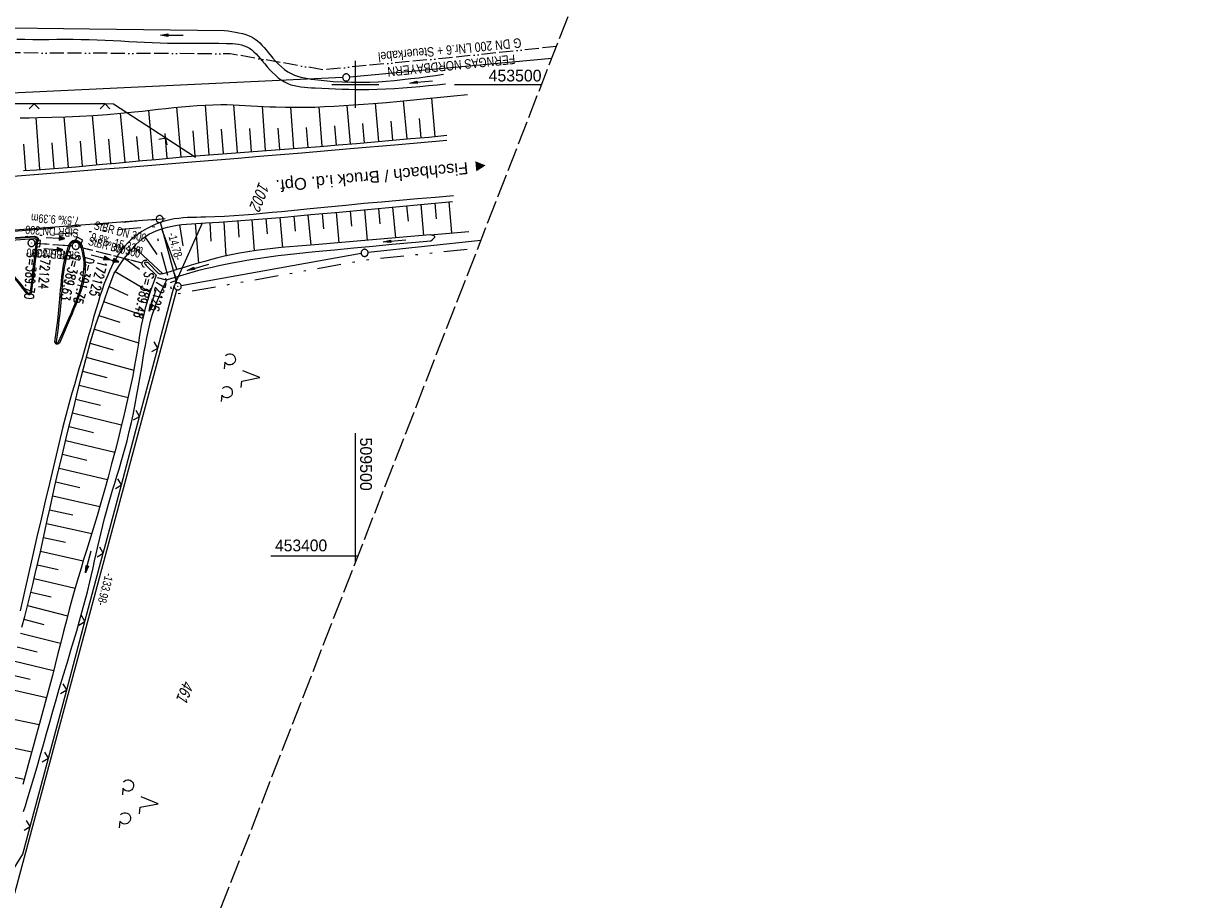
# Model space of a CAD drawing. Extents: x 508935 to 509681, y 453001 to 454023.
# Tile 27 of 36: x 509430 to 509681, y 453327 to 453513. Entities that reach past the tile are written whole.
import ezdxf

# ---------------------------------------------------------------- set-up
doc = ezdxf.new("R2010")
doc.units = 0
doc.header["$LTSCALE"] = 10
doc.header["$MEASUREMENT"] = 0
for name, pattern in [('ACAD_ISO13W100', [36, 12, -3, 12, -3, 0, -3, 0, -3]), ('AUSGEZOGEN', [0]), ('LT00', [0]), ('LT02', [0.4, 0.2, -0.2]), ('LT09', [0.54, 0.2, -0.1, 0.02, -0.1, 0.02, -0.1]), ('LT12', [0.4, 0.3, -0.1]), ('LT14', [0.6, 0.5, -0.1]), ('STRICHLINIE2', [0.375, 0.25, -0.125])]:
    doc.linetypes.add(name, pattern=pattern)
doc.layers.get('0').update_dxf_attribs({"linetype": 'LT00'})
for name, color, linetype in [('--EK_FBR', 1, 'LT00'), ('--EK_Halt-Pfeil', 4, 'LT00'), ('--EK_Haltung', 7, 'STRICHLINIE2'), ('--EK_Haltung-Text', 140, 'LT00'), ('--EK_Schacht-Text', 5, 'LT00'), ('--EL_DFK_AB_L', 21, 'LT00'), ('--EL_DFK_AB_P', 7, 'LT00'), ('--EL_Halt-Pfeil', 4, 'LT00'), ('--EL_Haltung', 182, 'STRICHLINIE2'), ('--EL_Haltung-Text', 182, 'LT00'), ('ABSTAND', 8, 'LT00'), ('DFK_AB_L', 21, 'LT00'), ('DFK_AB_P', 7, 'LT00'), ('DFK_FLUR_NR', 250, 'LT00'), ('DFK_GZPKT', 250, 'LT00'), ('DFK_KATASTER', 250, 'LT00'), ('DFK_NUTZUNG', 250, 'LT00'), ('DL', 182, 'LT12'), ('DL_PFEIL', 201, 'LT00'), ('DL_TEXT', 182, 'LT00'), ('GASLTG', 250, 'ACAD_ISO13W100'), ('GASLTG_TEXT', 250, 'Continuous'), ('GEMARKUNGSGRENZE', 3, 'LT09'), ('ORTSRICHTUNG', 7, 'Continuous'), ('PFEIL', 140, 'AUSGEZOGEN'), ('V118_AFBR_BAB', 250, 'LT00'), ('V118_BOESCH', 250, 'LT00'), ('V118_BOSCHUNG', 250, 'LT00'), ('V118_GRABEN', 250, 'LT00'), ('V118_H_BORD', 8, 'LT00'), ('V118_KA_PRUF', 182, 'LT00'), ('V118_LD_MARK', 250, 'LT00'), ('V118_LG_MARK', 250, 'LT02'), ('V118_RASTER', 250, 'LT00'), ('V118_RAUHGE', 250, 'LT00'), ('V118_RINNE', 182, 'LT00'), ('V118_SINKK', 182, 'LT00'), ('V118_UK_DURCH', 182, 'LT00'), ('V118_ZAUN', 40, 'LT00')]:
    doc.layers.add(name, color=color, linetype=linetype)
doc.layers.add('-BLATT_118-RAND', color=7, linetype='LT14', plot=False)
doc.styles.add('Beschrift', font='ARIAL.TTF')
doc.styles.add('Haltungsbeschriftung', font='ARIAL.TTF', dxfattribs={"width": 0.75})
doc.styles.add('schachtbeschriftung', font='romans.shx', dxfattribs={"width": 0.75, "height": 2})
doc.styles.get("Standard").update_dxf_attribs({"font": 'ARIAL.TTF'})
doc.styles.add('Versorgungsltg', font='ARIAL.TTF', dxfattribs={"width": 0.8, "height": 2})

# ---------------------------------------------------------------- blocks, each defined once
blk = doc.blocks.new('SYMB7010')
at = {"color": 0, "linetype": 'ByBlock'}
for points in [[(-0.031408, 0.499213), (-0.093728, 0.49134), (-0.15457, 0.475719), (-0.212975, 0.452595), (-0.268021, 0.422333), (-0.31884, 0.385411), (-0.36463, 0.342411), (-0.40467, 0.29401), (-0.438329, 0.240973), (-0.465074, 0.184136), (-0.484486, 0.124395), (-0.496256, 0.062692), (-0.5002, 0)], [(-0.5002, 0), (-0.496256, -0.062692), (-0.484486, -0.124395), (-0.465075, -0.184136), (-0.438329, -0.240973), (-0.404671, -0.29401), (-0.36463, -0.342411), (-0.31884, -0.385411), (-0.268021, -0.422333), (-0.212975, -0.452595), (-0.154571, -0.475719), (-0.093728, -0.49134), (-0.031408, -0.499213), (0.031408, -0.499213)], [(0.5002, 0), (0.496256, 0.062692), (0.484485, 0.124395), (0.465074, 0.184136), (0.438329, 0.240973), (0.40467, 0.29401), (0.36463, 0.342411), (0.31884, 0.385411), (0.268021, 0.422333), (0.212975, 0.452595), (0.15457, 0.475719), (0.093728, 0.49134), (0.031408, 0.499213), (-0.031408, 0.499213)], [(0.031408, -0.499213), (0.093728, -0.491341), (0.15457, -0.475719), (0.212975, -0.452595), (0.268021, -0.422333), (0.31884, -0.385411), (0.36463, -0.342411), (0.404671, -0.294011), (0.438329, -0.240974), (0.465075, -0.184136), (0.484486, -0.124395), (0.496256, -0.062692), (0.500201, 0)]]:
    blk.add_lwpolyline(points, dxfattribs=at)
blk = doc.blocks.new('SYMB0003')
at = {"color": 0, "linetype": 'ByBlock'}
for p, q in [((-0.015712, 0), (0.010166, 0.012015)), ((0, -0.021257), (-0.015712, 0)), ((0.010166, 0.012015), (0, -0.021257))]:
    blk.add_line(p, q, dxfattribs=at)
for points in [[(-0.031395, 0.499013), (-0.093691, 0.491144), (-0.154509, 0.475528), (-0.21289, 0.452414), (-0.267913, 0.422164), (-0.318712, 0.385257), (-0.364484, 0.342274), (-0.404509, 0.293893), (-0.438154, 0.240877), (-0.464888, 0.184062), (-0.484292, 0.124345), (-0.496058, 0.062667), (-0.5, 0)], [(-0.5, 0), (-0.496058, -0.062667), (-0.484292, -0.124345), (-0.464888, -0.184062), (-0.438154, -0.240877), (-0.404509, -0.293893), (-0.364485, -0.342274), (-0.318712, -0.385257), (-0.267914, -0.422164), (-0.21289, -0.452414), (-0.154509, -0.475529), (-0.093691, -0.491144), (-0.031395, -0.499014), (0.031395, -0.499014)], [(0.5, 0), (0.496057, 0.062667), (0.484292, 0.124345), (0.464888, 0.184062), (0.438153, 0.240877), (0.404509, 0.293893), (0.364484, 0.342274), (0.318712, 0.385257), (0.267913, 0.422164), (0.21289, 0.452414), (0.154509, 0.475528), (0.093691, 0.491144), (0.031395, 0.499013), (-0.031395, 0.499013)], [(0.031395, -0.499014), (0.093691, -0.491144), (0.154509, -0.475529), (0.21289, -0.452414), (0.267914, -0.422164), (0.318712, -0.385257), (0.364485, -0.342274), (0.404509, -0.293893), (0.438154, -0.240877), (0.464889, -0.184062), (0.484292, -0.124345), (0.496058, -0.062667), (0.5, 0)]]:
    blk.add_lwpolyline(points, dxfattribs=at)
blk = doc.blocks.new('SYMB7201')
at = {"color": 0, "linetype": 'ByBlock'}
for p, q in [((0, 0.385), (-0.11, 0.015)), ((-0.255, -0.385), (-0.115, -0.385)), ((0.445, -0.385), (0.585, -0.385))]:
    blk.add_line(p, q, dxfattribs=at)
for points in [[(0.25, 0.015), (0.11, 0.015), (0, 0.385)], [(-0.393816, -0.383308), (-0.416239, -0.362945), (-0.432849, -0.337617), (-0.442589, -0.308936), (-0.444836, -0.27873), (-0.439449, -0.248923), (-0.426769, -0.221415), (-0.407606, -0.197958), (-0.38318, -0.180047), (-0.355047, -0.168823), (-0.325, -0.165), (-0.294953, -0.168823), (-0.26682, -0.180047), (-0.242394, -0.197959), (-0.223231, -0.221415), (-0.210551, -0.248923), (-0.205164, -0.27873), (-0.207411, -0.308936), (-0.21715, -0.337617), (-0.233761, -0.362945), (-0.256184, -0.383308)], [(0.306185, -0.383308), (0.283761, -0.362945), (0.267151, -0.337617), (0.257411, -0.308936), (0.255164, -0.27873), (0.260552, -0.248923), (0.273231, -0.221415), (0.292394, -0.197958), (0.31682, -0.180047), (0.344953, -0.168823), (0.375, -0.165), (0.405047, -0.168823), (0.43318, -0.180047), (0.457606, -0.197959), (0.476769, -0.221415), (0.489449, -0.248923), (0.494836, -0.27873), (0.492589, -0.308936), (0.48285, -0.337617), (0.466239, -0.362945), (0.443816, -0.383308)]]:
    blk.add_lwpolyline(points, dxfattribs=at)
blk = doc.blocks.new('Pfreil3')
at = {"layer": 'PFEIL'}
blk.add_hatch(color=256, dxfattribs=at).paths.add_polyline_path([(-1.55, 0.27), (-1.55, -0.27), (0, 0)])
for p, q in [((-1.55, 0), (-4.83, 0)), ((-1.55, -0.27), (-1.55, 0.27)), ((-1.55, 0.27), (0, 0)), ((0, 0), (-1.55, -0.27))]:
    blk.add_line(p, q, dxfattribs=at)
blk = doc.blocks.new('SYMB0652')
at = {"color": 0, "linetype": 'ByBlock'}
blk.add_lwpolyline([(-0.15, -0.075), (0.15, -0.075), (0.15, 0.075), (-0.15, 0.075), (-0.15, -0.075)], dxfattribs=at)
blk = doc.blocks.new('SYMB1107')
at = {"color": 0, "linetype": 'ByBlock'}
for points in [[(-0.2, 0), (-0.196157, 0.039018), (-0.184776, 0.076537), (-0.166294, 0.111114), (-0.141421, 0.141421), (-0.111114, 0.166294), (-0.076537, 0.184776), (-0.039018, 0.196157), (0, 0.2)], [(0, 0.2), (0.039018, 0.196157), (0.076537, 0.184776), (0.111114, 0.166294), (0.141421, 0.141421), (0.166294, 0.111114), (0.184776, 0.076537), (0.196157, 0.039018), (0.2, 0)]]:
    blk.add_lwpolyline(points, dxfattribs=at)
blk = doc.blocks.new('SYMB0024')
at = {"color": 0, "linetype": 'ByBlock'}
for p, q in [((-0.5, 0.5), (0, 0)), ((0, 0), (0.5, 0.5))]:
    blk.add_line(p, q, dxfattribs=at)
blk = doc.blocks.new('SYMB0070')
at = {"color": 0, "linetype": 'ByBlock'}
for p, q in [((-0.5, 0), (0.2, 0)), ((0.5, 0), (0.2, 0.1)), ((0.2, 0.1), (0.2, 0)), ((0.468, 0), (0.21, 0.086)), ((0.21, 0.086), (0.21, -0.086)), ((0.21, -0.086), (0.468, 0)), ((0.22, -0.072), (0.437, 0)), ((0.23, -0.058), (0.405, 0)), ((0.24, -0.045), (0.374, 0)), ((0.342, 0), (0.25, 0.031)), ((0.25, 0.031), (0.25, -0.031)), ((0.25, -0.031), (0.342, 0)), ((0.26, -0.017), (0.31, 0)), ((0.27, -0.003), (0.279, 0))]:
    blk.add_line(p, q, dxfattribs=at)
for points in [[(0.2, 0), (0.2, -0.1), (0.5, 0)], [(0.437, 0), (0.22, 0.072), (0.22, -0.072)], [(0.405, 0), (0.23, 0.058), (0.23, -0.058)], [(0.374, 0), (0.24, 0.045), (0.24, -0.045)], [(0.31, 0), (0.26, 0.017), (0.26, -0.017)], [(0.279, 0), (0.27, 0.003), (0.27, -0.003)]]:
    blk.add_lwpolyline(points, dxfattribs=at)

msp = doc.modelspace()

# ---------------------------------------------------------------- linework, layer by layer
at = {"layer": '--EK_FBR'}
for p, q in [((509419.74, 453466.9), (509431.98, 453467.83)), ((509439.53, 453450.4), (509437.28, 453445.12))]:
    msp.add_line(p, q, dxfattribs=at)
for points in [[(509519.41, 453488.08), (509509.16, 453487.2), (509498.91, 453486.32), (509488.66, 453485.45), (509484.16, 453485.07), (509479.67, 453484.68), (509475.17, 453484.3), (509470.67, 453483.93), (509466.17, 453483.55), (509461.09, 453483.14), (509456.01, 453482.73), (509450.93, 453482.32), (509445.85, 453481.92), (509440.77, 453481.51), (509436.34, 453481.16), (509431.9, 453480.81), (509427.47, 453480.46)], [(509520.78, 453476.37), (509516.97, 453476.05), (509513.17, 453475.72), (509509.36, 453475.39), (509505.56, 453475.05), (509501.76, 453474.71), (509497.96, 453474.35), (509494.17, 453473.99), (509490.38, 453473.61), (509488.37, 453473.41), (509486.37, 453473.2), (509484.36, 453473), (509482.35, 453472.8), (509480.34, 453472.61), (509478.33, 453472.43), (509476.32, 453472.27), (509474.3, 453472.13), (509472.27, 453472.01), (509470.24, 453471.92), (509468.21, 453471.85), (509467.26, 453471.83), (509466.31, 453471.81), (509465.36, 453471.78), (509464.42, 453471.74), (509463.48, 453471.68), (509462.55, 453471.59), (509461.62, 453471.47), (509460.7, 453471.3), (509459.8, 453471.09), (509458.74, 453470.76), (509458.69, 453470.74)], [(509431.98, 453467.83), (509432.19, 453467.77), (509432.38, 453467.7), (509432.55, 453467.61), (509432.67, 453467.49), (509432.77, 453467.29), (509432.82, 453467.04), (509432.84, 453466.78)], [(509430.46, 453455.51), (509429.84, 453456.31), (509429.22, 453457.11), (509428.59, 453457.91), (509427.94, 453458.68), (509427.28, 453459.44), (509426.59, 453460.16), (509425.87, 453460.86), (509425.14, 453461.51), (509424.38, 453462.12), (509423.6, 453462.71), (509422.8, 453463.27), (509421.98, 453463.82), (509421.15, 453464.36), (509420.31, 453464.88), (509419.47, 453465.41)], [(509432.84, 453466.78), (509432.64, 453466.81), (509431.9, 453460.77), (509431.27, 453455.74)], [(509436.29, 453445.39), (509436.5, 453446.9), (509436.7, 453448.42), (509436.89, 453449.93), (509437.07, 453451.45), (509437.23, 453452.97), (509437.38, 453454.5), (509437.45, 453455.45), (509437.52, 453456.41), (509437.6, 453457.36), (509437.68, 453458.31), (509437.78, 453459.26), (509437.89, 453460.21), (509438.04, 453461.15), (509438.22, 453462.08), (509438.4, 453462.89), (509438.61, 453463.69), (509438.84, 453464.49), (509439.08, 453465.28), (509439.32, 453466.08)], [(509439.32, 453466.08), (509439.5, 453466.32), (509439.69, 453466.55), (509439.9, 453466.74), (509440.14, 453466.87), (509440.42, 453466.94), (509440.71, 453466.95), (509441.01, 453466.89), (509441.29, 453466.78), (509441.54, 453466.61), (509441.73, 453466.4), (509441.88, 453466.16), (509442.01, 453465.91)], [(509442.01, 453465.91), (509442.2, 453465.17), (509442.38, 453464.42), (509442.53, 453463.67), (509442.65, 453462.91), (509442.73, 453462.02), (509442.75, 453461.12), (509442.7, 453460.22), (509442.6, 453459.33), (509442.45, 453458.53), (509442.27, 453457.75), (509442.05, 453456.97), (509441.81, 453456.19), (509441.47, 453455.21), (509441.11, 453454.24), (509440.73, 453453.27), (509440.34, 453452.31), (509439.94, 453451.35), (509439.53, 453450.4)], [(509431.27, 453455.74), (509431.17, 453455.58), (509431.07, 453455.45), (509430.95, 453455.37), (509430.8, 453455.36), (509430.63, 453455.42), (509430.46, 453455.51)], [(509437.28, 453445.12), (509437.06, 453445), (509436.85, 453444.93), (509436.67, 453444.93), (509436.53, 453445.02), (509436.4, 453445.19), (509436.29, 453445.39)]]:
    msp.add_lwpolyline(points, dxfattribs=at)
at = {"layer": '--EK_FBR', "color": 2}
msp.add_lwpolyline([(509458.69, 453470.74), (509457.71, 453470.37), (509456.69, 453469.9), (509455.71, 453469.38), (509454.75, 453468.8), (509453.93, 453468.24), (509453.15, 453467.65), (509452.4, 453467.01), (509451.69, 453466.33), (509451.03, 453465.61), (509450.39, 453464.82), (509449.8, 453463.98), (509449.26, 453463.11), (509448.76, 453462.22), (509448.29, 453461.3), (509447.86, 453460.37), (509447.3, 453459.07), (509446.78, 453457.76), (509446.3, 453456.43), (509445.86, 453455.1), (509445.44, 453453.76), (509445.03, 453452.41), (509444.65, 453451.06), (509444.27, 453449.7), (509443.9, 453448.34), (509443.52, 453446.98), (509443.02, 453445.21), (509442.5, 453443.43), (509441.98, 453441.65), (509441.46, 453439.88), (509440.94, 453438.11), (509440.43, 453436.33), (509439.92, 453434.55), (509439.27, 453432.17), (509438.64, 453429.78), (509438.02, 453427.39), (509437.43, 453424.99), (509436.84, 453422.59), (509436.27, 453420.18), (509435.7, 453417.78), (509435.13, 453415.37), (509434.25, 453411.6), (509433.37, 453407.83), (509432.5, 453404.06), (509431.63, 453400.28), (509430.76, 453396.51), (509429.84, 453392.46), (509428.93, 453388.41)], dxfattribs=at)
at = {"layer": '--EK_Haltung'}
for p, q in [((509432.09, 453466.33), (509439.96, 453465.81)), ((509441.44, 453465.57), (509454.84, 453462.14))]:
    msp.add_line(p, q, dxfattribs=at)
at = {"layer": '--EL_DFK_AB_L'}
for p, q in [((509457.75, 453471.38), (509375.15, 453465.11)), ((509462.15, 453457.89), (509458.7, 453470.72)), ((509427.78, 453328.5), (509462.16, 453456.44))]:
    msp.add_line(p, q, dxfattribs=at)
at = {"layer": '--EL_Haltung'}
for p, q in [((509432.09, 453466.33), (509439.96, 453465.81)), ((509441.44, 453465.57), (509454.84, 453462.14))]:
    msp.add_line(p, q, dxfattribs=at)
at = {"layer": '-BLATT_118-RAND'}
msp.add_lwpolyline([(509270.78, 454022.55), (508935.15, 453160.59), (509345.16, 453000.94), (509680.8, 453862.9), (509270.78, 454022.55)], dxfattribs=at)
at = {"layer": 'DFK_AB_L'}
for p, q in [((509457.75, 453471.38), (509375.15, 453465.11)), ((509462.15, 453457.89), (509458.7, 453470.72)), ((509427.78, 453328.5), (509462.16, 453456.44))]:
    msp.add_line(p, q, dxfattribs=at)
at = {"layer": 'DFK_KATASTER'}
for p, q in [((509541.62, 453505.48), (509498.8, 453501.54)), ((509497.3, 453501.43), (509391.17, 453496.47)), ((509526.59, 453466.87), (509502.7, 453464.36)), ((509501.21, 453464.15), (509463.09, 453457.3))]:
    msp.add_line(p, q, dxfattribs=at)
at = {"layer": 'DL'}
for p, q in [((509432.09, 453466.33), (509439.96, 453465.81)), ((509441.44, 453465.57), (509454.84, 453462.14))]:
    msp.add_line(p, q, dxfattribs=at)
at = {"layer": 'GASLTG', "ltscale": 0.025, "flags": 128}
msp.add_lwpolyline([(509542.62, 453508.03), (509519.97, 453505.64), (509493.15, 453503.11), (509473.47, 453506.47), (509399.97, 453506.79), (509379.71, 453513.33), (509331.76, 453528.06), (509262.22, 453532.12)], dxfattribs=at)
at = {"layer": 'GEMARKUNGSGRENZE', "ltscale": 2.5, "flags": 128}
msp.add_lwpolyline([(509064.79, 453493.54), (509115.67, 453493.79), (509114.72, 453490.25), (509103.71, 453448.96), (509101.6, 453441.03), (509106.67, 453440.13), (509113.77, 453437.48), (509130.37, 453431.27), (509136.64, 453428.95), (509143.04, 453426.57), (509146.82, 453440.81), (509182.34, 453440.52), (509186.97, 453459.15), (509216.71, 453458.93), (509222.72, 453442.67), (509299.2, 453442.1), (509304.17, 453461.1), (509310.36, 453471.64), (509387.51, 453494.02), (509371.85, 453463.35), (509457.38, 453469.85), (509461.26, 453455.45), (509502.16, 453462.79), (509525.98, 453465.3)], dxfattribs=at)
at = {"layer": 'V118_AFBR_BAB'}
for p, q in [((509419.74, 453466.9), (509431.98, 453467.83)), ((509439.53, 453450.4), (509437.28, 453445.12))]:
    msp.add_line(p, q, dxfattribs=at)
for points in [[(509519.41, 453488.08), (509509.16, 453487.2), (509498.91, 453486.32), (509488.66, 453485.45), (509484.16, 453485.07), (509479.67, 453484.68), (509475.17, 453484.3), (509470.67, 453483.93), (509466.17, 453483.55), (509461.09, 453483.14), (509456.01, 453482.73), (509450.93, 453482.32), (509445.85, 453481.92), (509440.77, 453481.51), (509436.34, 453481.16), (509431.9, 453480.81), (509427.47, 453480.46)], [(509520.78, 453476.37), (509516.97, 453476.05), (509513.17, 453475.72), (509509.36, 453475.39), (509505.56, 453475.05), (509501.76, 453474.71), (509497.96, 453474.35), (509494.17, 453473.99), (509490.38, 453473.61), (509488.37, 453473.41), (509486.37, 453473.2), (509484.36, 453473), (509482.35, 453472.8), (509480.34, 453472.61), (509478.33, 453472.43), (509476.32, 453472.27), (509474.3, 453472.13), (509472.27, 453472.01), (509470.24, 453471.92), (509468.21, 453471.85), (509467.26, 453471.83), (509466.31, 453471.81), (509465.36, 453471.78), (509464.42, 453471.74), (509463.48, 453471.68), (509462.55, 453471.59), (509461.62, 453471.47), (509460.7, 453471.3), (509459.8, 453471.09), (509458.74, 453470.76), (509458.69, 453470.74)], [(509431.98, 453467.83), (509432.19, 453467.77), (509432.38, 453467.7), (509432.55, 453467.61), (509432.67, 453467.49), (509432.77, 453467.29), (509432.82, 453467.04), (509432.84, 453466.78)], [(509430.46, 453455.51), (509429.84, 453456.31), (509429.22, 453457.11), (509428.59, 453457.91), (509427.94, 453458.68), (509427.28, 453459.44), (509426.59, 453460.16), (509425.87, 453460.86), (509425.14, 453461.51), (509424.38, 453462.12), (509423.6, 453462.71), (509422.8, 453463.27), (509421.98, 453463.82), (509421.15, 453464.36), (509420.31, 453464.88), (509419.47, 453465.41)], [(509432.84, 453466.78), (509432.64, 453466.81), (509431.9, 453460.77), (509431.27, 453455.74)], [(509436.29, 453445.39), (509436.5, 453446.9), (509436.7, 453448.42), (509436.89, 453449.93), (509437.07, 453451.45), (509437.23, 453452.97), (509437.38, 453454.5), (509437.45, 453455.45), (509437.52, 453456.41), (509437.6, 453457.36), (509437.68, 453458.31), (509437.78, 453459.26), (509437.89, 453460.21), (509438.04, 453461.15), (509438.22, 453462.08), (509438.4, 453462.89), (509438.61, 453463.69), (509438.84, 453464.49), (509439.08, 453465.28), (509439.32, 453466.08)], [(509439.32, 453466.08), (509439.5, 453466.32), (509439.69, 453466.55), (509439.9, 453466.74), (509440.14, 453466.87), (509440.42, 453466.94), (509440.71, 453466.95), (509441.01, 453466.89), (509441.29, 453466.78), (509441.54, 453466.61), (509441.73, 453466.4), (509441.88, 453466.16), (509442.01, 453465.91)], [(509442.01, 453465.91), (509442.2, 453465.17), (509442.38, 453464.42), (509442.53, 453463.67), (509442.65, 453462.91), (509442.73, 453462.02), (509442.75, 453461.12), (509442.7, 453460.22), (509442.6, 453459.33), (509442.45, 453458.53), (509442.27, 453457.75), (509442.05, 453456.97), (509441.81, 453456.19), (509441.47, 453455.21), (509441.11, 453454.24), (509440.73, 453453.27), (509440.34, 453452.31), (509439.94, 453451.35), (509439.53, 453450.4)], [(509431.27, 453455.74), (509431.17, 453455.58), (509431.07, 453455.45), (509430.95, 453455.37), (509430.8, 453455.36), (509430.63, 453455.42), (509430.46, 453455.51)], [(509437.28, 453445.12), (509437.06, 453445), (509436.85, 453444.93), (509436.67, 453444.93), (509436.53, 453445.02), (509436.4, 453445.19), (509436.29, 453445.39)]]:
    msp.add_lwpolyline(points, dxfattribs=at)
at = {"layer": 'V118_AFBR_BAB', "color": 0}
msp.add_lwpolyline([(509458.69, 453470.74), (509457.71, 453470.37), (509456.69, 453469.9), (509455.71, 453469.38), (509454.75, 453468.8), (509453.93, 453468.24), (509453.15, 453467.65), (509452.4, 453467.01), (509451.69, 453466.33), (509451.03, 453465.61), (509450.39, 453464.82), (509449.8, 453463.98), (509449.26, 453463.11), (509448.76, 453462.22), (509448.29, 453461.3), (509447.86, 453460.37), (509447.3, 453459.07), (509446.78, 453457.76), (509446.3, 453456.43), (509445.86, 453455.1), (509445.44, 453453.76), (509445.03, 453452.41), (509444.65, 453451.06), (509444.27, 453449.7), (509443.9, 453448.34), (509443.52, 453446.98), (509443.02, 453445.21), (509442.5, 453443.43), (509441.98, 453441.65), (509441.46, 453439.88), (509440.94, 453438.11), (509440.43, 453436.33), (509439.92, 453434.55), (509439.27, 453432.17), (509438.64, 453429.78), (509438.02, 453427.39), (509437.43, 453424.99), (509436.84, 453422.59), (509436.27, 453420.18), (509435.7, 453417.78), (509435.13, 453415.37), (509434.25, 453411.6), (509433.37, 453407.83), (509432.5, 453404.06), (509431.63, 453400.28), (509430.76, 453396.51), (509429.84, 453392.46), (509428.93, 453388.41)], dxfattribs=at)
at = {"layer": 'V118_BOESCH'}
msp.add_line((509515.85, 453468.08), (509524.08, 453468.82), dxfattribs=at)
for points in [[(509428.97, 453492.92), (509430.83, 453492.94), (509432.69, 453492.97), (509435.62, 453493.03), (509438.56, 453493.13), (509441.49, 453493.26), (509444.42, 453493.42), (509447.35, 453493.63), (509450.28, 453493.87), (509453.2, 453494.15), (509454.86, 453494.33), (509456.52, 453494.52), (509458.19, 453494.71), (509459.85, 453494.9), (509461.51, 453495.08), (509463.17, 453495.25), (509464.83, 453495.4), (509466.49, 453495.52), (509468.15, 453495.62), (509469.81, 453495.68), (509471.48, 453495.71), (509472.77, 453495.7), (509474.06, 453495.67), (509475.36, 453495.62), (509476.65, 453495.55), (509477.94, 453495.48), (509479.24, 453495.41), (509480.53, 453495.34), (509481.83, 453495.27), (509483.13, 453495.22), (509485.19, 453495.16), (509487.25, 453495.14), (509489.32, 453495.16), (509491.38, 453495.2), (509493.44, 453495.28), (509495.5, 453495.37), (509497.57, 453495.49), (509499.63, 453495.63), (509501.69, 453495.78), (509503.75, 453495.95), (509506.6, 453496.19), (509509.46, 453496.45), (509512.32, 453496.71), (509515.17, 453496.99), (509518.02, 453497.28), (509520.87, 453497.57), (509523.73, 453497.86)], [(509429.66, 453481.71), (509432.43, 453481.91), (509435.19, 453482.12), (509437.96, 453482.33), (509440.73, 453482.55), (509443.56, 453482.79), (509446.39, 453483.05), (509449.22, 453483.3), (509452.05, 453483.57), (509454.88, 453483.83), (509457.71, 453484.1), (509460.54, 453484.36), (509463.38, 453484.61), (509466.21, 453484.85), (509469.02, 453485.08), (509471.83, 453485.3), (509474.63, 453485.51), (509477.44, 453485.71), (509480.25, 453485.92), (509483.06, 453486.12), (509485.87, 453486.32), (509488.68, 453486.53), (509492.52, 453486.83), (509496.36, 453487.15), (509500.2, 453487.47), (509504.04, 453487.8), (509507.88, 453488.15), (509511.72, 453488.49), (509515.55, 453488.84), (509519.39, 453489.2)], [(509429.32, 453384.94), (509429.9, 453387.2), (509430.47, 453389.46), (509431.04, 453391.73), (509431.6, 453393.99), (509432.15, 453396.26), (509432.69, 453398.58), (509433.22, 453400.91), (509433.74, 453403.23), (509434.26, 453405.56), (509434.77, 453407.89), (509435.28, 453410.22), (509435.79, 453412.55), (509436.32, 453414.88), (509436.95, 453417.64), (509437.6, 453420.41), (509438.26, 453423.17), (509438.93, 453425.93), (509439.61, 453428.69), (509440.29, 453431.44), (509440.97, 453434.2), (509441.86, 453437.95), (509442.83, 453441.67), (509443.88, 453445.38), (509445.01, 453449.06), (509446.22, 453452.71), (509447.51, 453456.34), (509448.88, 453459.94), (509449.42, 453460.75), (509449.96, 453461.55), (509450.52, 453462.35), (509451.08, 453463.14), (509451.67, 453463.92), (509452.28, 453464.68), (509452.86, 453465.37), (509453.47, 453466.03), (509454.12, 453466.65), (509454.79, 453467.24), (509455.51, 453467.77), (509456.22, 453468.21), (509456.97, 453468.61), (509457.75, 453468.95), (509458.55, 453469.25), (509459.36, 453469.5), (509460.19, 453469.72), (509461.19, 453469.94), (509462.2, 453470.12), (509463.21, 453470.26), (509464.23, 453470.36), (509465.25, 453470.45), (509466.27, 453470.52), (509467.29, 453470.58), (509468.31, 453470.63), (509471.1, 453470.79), (509473.88, 453470.98), (509476.65, 453471.18), (509479.43, 453471.4), (509482.2, 453471.64), (509484.97, 453471.88), (509487.75, 453472.13), (509490.52, 453472.38), (509496.53, 453472.94), (509502.54, 453473.5), (509508.56, 453474.05), (509514.57, 453474.62), (509520.59, 453475.18)]]:
    msp.add_lwpolyline(points, dxfattribs=at)
at = {"layer": 'V118_BOSCHUNG'}
for p, q in [((509463.1, 453484.59), (509462.18, 453495.15)), ((509469.03, 453485.08), (509468.21, 453495.62)), ((509475, 453485.54), (509474.23, 453495.66)), ((509480.97, 453485.97), (509480.29, 453495.35)), ((509486.97, 453486.4), (509486.31, 453495.15)), ((509492.98, 453486.87), (509492.29, 453495.23)), ((509498.97, 453487.37), (509498.28, 453495.54)), ((509504.96, 453487.89), (509504.25, 453495.99)), ((509510.96, 453488.42), (509510.2, 453496.51)), ((509516.93, 453488.97), (509516.17, 453497.09)), ((509433.14, 453481.97), (509432.33, 453492.96)), ((509439.16, 453482.43), (509438.3, 453493.12)), ((509445.18, 453482.94), (509444.26, 453493.41)), ((509451.18, 453483.49), (509450.22, 453493.86)), ((509457.15, 453484.05), (509456.19, 453494.48)), ((509513.94, 453488.7), (509513.57, 453492.75)), ((509466.07, 453484.84), (509465.63, 453490.13)), ((509472.01, 453485.31), (509471.62, 453490.51)), ((509477.98, 453485.75), (509477.62, 453490.64)), ((509483.97, 453486.18), (509483.63, 453490.7)), ((509489.97, 453486.63), (509489.64, 453490.89)), ((509495.98, 453487.11), (509495.63, 453491.24)), ((509501.96, 453487.62), (509501.61, 453491.69)), ((509507.96, 453488.15), (509507.59, 453492.2)), ((509430.14, 453481.75), (509429.74, 453487.34)), ((509436.16, 453482.19), (509435.74, 453487.61)), ((509442.18, 453482.68), (509441.73, 453487.96)), ((509448.18, 453483.21), (509447.71, 453488.41)), ((509454.17, 453483.77), (509453.68, 453488.96)), ((509460.13, 453484.32), (509459.65, 453489.57)), ((509516.81, 453474.82), (509517.12, 453471.52)), ((509519.79, 453475.1), (509520.38, 453468.49)), ((509489.95, 453472.33), (509490.53, 453465.94)), ((509492.94, 453472.61), (509493.23, 453469.39)), ((509495.93, 453472.88), (509496.51, 453466.43)), ((509498.91, 453473.16), (509499.21, 453469.92)), ((509501.9, 453473.44), (509502.49, 453466.93)), ((509504.89, 453473.71), (509505.18, 453470.45)), ((509507.88, 453473.99), (509508.47, 453467.44)), ((509510.86, 453474.27), (509511.16, 453470.98)), ((509513.85, 453474.55), (509514.45, 453467.95)), ((509462.69, 453470.19), (509463.41, 453465.76)), ((509466.04, 453470.5), (509466.73, 453462.1)), ((509469.12, 453470.68), (509469.36, 453466.78)), ((509472.1, 453470.86), (509472.57, 453463.61)), ((509475.06, 453471.06), (509475.31, 453467.64)), ((509478.04, 453471.29), (509478.55, 453464.71)), ((509481.01, 453471.53), (509481.28, 453468.32)), ((509483.99, 453471.79), (509484.54, 453465.42)), ((509486.96, 453472.06), (509487.25, 453468.87)), ((509455.34, 453467.65), (509457.9, 453463.92)), ((509458.92, 453469.37), (509462.12, 453460.72)), ((509453.03, 453465.55), (509459.19, 453459.8)), ((509451.08, 453463.14), (509454.23, 453460.8)), ((509449.11, 453460.3), (509456.49, 453455.96)), ((509447.8, 453457.13), (509451.76, 453455.32)), ((509446.64, 453453.94), (509455.06, 453450.98)), ((509445.65, 453451.02), (509450.07, 453449.55)), ((509444.7, 453448.08), (509454.01, 453445.18)), ((509443.81, 453445.13), (509448.67, 453443.7)), ((509442.96, 453442.16), (509453.02, 453439.39)), ((509442.17, 453439.18), (509447.31, 453437.85)), ((509441.44, 453436.22), (509451.82, 453433.64)), ((509440.74, 453433.27), (509445.94, 453432.01)), ((509440.02, 453430.37), (509450.44, 453427.82)), ((509439.3, 453427.45), (509444.51, 453426.18)), ((509438.59, 453424.52), (509448.98, 453422.02)), ((509437.89, 453421.59), (509443.05, 453420.36)), ((509437.19, 453418.65), (509447.45, 453416.26)), ((509436.51, 453415.7), (509441.58, 453414.54)), ((509435.84, 453412.75), (509445.84, 453410.52)), ((509435.19, 453409.81), (509440.09, 453408.73)), ((509434.54, 453406.88), (509444.1, 453404.77)), ((509433.9, 453403.96), (509438.55, 453402.93)), ((509433.25, 453401.05), (509442.31, 453399)), ((509432.59, 453398.15), (509437.01, 453397.12)), ((509431.9, 453395.25), (509440.59, 453393.19)), ((509431.2, 453392.37), (509435.49, 453391.32)), ((509430.48, 453389.49), (509439, 453387.34)), ((509429.74, 453386.59), (509433.99, 453385.51)), ((509429, 453383.67), (509437.5, 453381.53)), ((509428.27, 453380.75), (509432.52, 453379.69)), ((509427.54, 453377.8), (509436.04, 453375.76)), ((509426.84, 453374.86), (509431.07, 453373.87)), ((509426.16, 453371.9), (509434.54, 453370.01)), ((509424.87, 453365.99), (509432.98, 453364.26)), ((509423.62, 453360.11), (509431.39, 453358.48)), ((509422.37, 453354.27), (509429.8, 453352.66))]:
    msp.add_line(p, q, dxfattribs=at)
at = {"layer": 'V118_GRABEN'}
for points in [[(509421.61, 453512.09), (509443.61, 453511.78), (509472.23, 453511.43), (509473.01, 453511.33), (509473.79, 453511.22), (509474.56, 453511.09), (509475.32, 453510.95), (509476.06, 453510.77), (509476.78, 453510.55), (509477.47, 453510.29), (509478.12, 453509.98), (509478.74, 453509.6), (509479.25, 453509.22), (509479.73, 453508.79), (509480.2, 453508.32), (509480.64, 453507.83), (509481.08, 453507.31), (509481.51, 453506.78), (509481.95, 453506.25), (509482.52, 453505.58), (509483.1, 453504.92), (509483.7, 453504.3), (509484.33, 453503.71), (509484.99, 453503.17), (509485.68, 453502.69), (509486.4, 453502.27), (509487.06, 453501.98), (509487.75, 453501.74), (509488.46, 453501.53), (509489.18, 453501.37), (509489.92, 453501.24), (509490.66, 453501.13), (509491.41, 453501.03), (509493.37, 453500.81), (509495.32, 453500.64), (509497.27, 453500.53), (509499.21, 453500.46), (509501.14, 453500.45), (509503.07, 453500.49), (509504.8, 453500.57), (509506.54, 453500.68), (509508.27, 453500.83), (509510.01, 453501.01), (509511.74, 453501.21), (509513.48, 453501.42), (509515.22, 453501.65), (509516.95, 453501.89), (509518.69, 453502.14)], [(509428.21, 453509.58), (509429.9, 453509.55), (509431.6, 453509.54), (509433.31, 453509.54), (509435.02, 453509.54), (509436.73, 453509.55), (509438.45, 453509.56), (509440.17, 453509.55), (509441.89, 453509.54), (509443.6, 453509.5), (509445.28, 453509.45), (509446.96, 453509.38), (509448.64, 453509.29), (509450.31, 453509.2), (509451.97, 453509.1), (509453.64, 453509.01), (509455.29, 453508.92), (509456.95, 453508.85), (509458.59, 453508.8), (509460.14, 453508.77), (509461.67, 453508.75), (509463.22, 453508.75), (509464.76, 453508.75), (509466.31, 453508.75), (509467.88, 453508.75), (509469.45, 453508.75), (509471.05, 453508.73), (509472.66, 453508.69), (509473.31, 453508.67), (509473.96, 453508.64), (509474.61, 453508.58), (509475.24, 453508.5), (509475.85, 453508.37), (509476.44, 453508.19), (509477, 453507.96), (509477.52, 453507.66), (509478.02, 453507.3), (509478.49, 453506.9), (509478.94, 453506.45), (509479.38, 453505.98), (509479.8, 453505.49), (509480.23, 453504.99), (509480.77, 453504.34), (509481.32, 453503.7), (509481.88, 453503.08), (509482.46, 453502.49), (509483.05, 453501.93), (509483.66, 453501.41), (509484.29, 453500.94), (509484.96, 453500.53), (509485.65, 453500.18), (509486.32, 453499.93), (509487.01, 453499.74), (509487.72, 453499.59), (509488.45, 453499.48), (509489.19, 453499.39), (509489.94, 453499.34), (509490.69, 453499.29), (509491.44, 453499.26), (509492.9, 453499.19), (509494.35, 453499.12), (509495.78, 453499.06), (509497.2, 453499), (509498.62, 453498.96), (509500.04, 453498.93), (509501.45, 453498.91), (509502.86, 453498.91), (509504.65, 453498.95), (509506.45, 453499.02), (509508.26, 453499.13), (509510.06, 453499.25), (509511.87, 453499.4), (509513.68, 453499.56), (509515.49, 453499.74), (509517.3, 453499.93), (509519.11, 453500.12)], [(509515.85, 453468.08), (509511.78, 453467.72), (509507.71, 453467.37), (509503.63, 453467.02), (509499.55, 453466.68), (509495.47, 453466.34), (509491.39, 453466.01), (509489.61, 453465.86), (509487.82, 453465.71), (509486.04, 453465.56), (509484.26, 453465.39), (509482.49, 453465.21), (509480.72, 453465), (509478.95, 453464.76), (509477.18, 453464.5), (509475.43, 453464.2), (509473.68, 453463.85), (509472.27, 453463.55), (509470.87, 453463.21), (509469.48, 453462.86), (509468.09, 453462.48), (509466.7, 453462.09), (509465.19, 453461.65), (509463.68, 453461.2), (509462.18, 453460.73), (509460.68, 453460.27), (509459.18, 453459.8), (509458.86, 453459.75), (509458.55, 453459.77), (509458.25, 453459.87)], [(509515.96, 453466.84), (509516.25, 453467.05), (509516.51, 453467.25), (509516.72, 453467.44), (509516.84, 453467.61), (509516.86, 453467.75), (509516.77, 453467.85), (509516.61, 453467.92), (509516.39, 453467.98), (509516.13, 453468.03), (509515.85, 453468.08)], [(509429.66, 453345.82), (509430.04, 453347.05), (509430.43, 453348.28), (509431.15, 453350.62), (509431.85, 453352.96), (509432.54, 453355.31), (509433.21, 453357.67), (509433.88, 453360.03), (509434.55, 453362.39), (509435.21, 453364.75), (509435.88, 453367.12), (509436.56, 453369.48), (509437.24, 453371.84), (509437.85, 453373.89), (509438.47, 453375.95), (509439.09, 453378.01), (509439.7, 453380.06), (509440.32, 453382.12), (509440.92, 453384.17), (509441.52, 453386.23), (509442.1, 453388.3), (509442.66, 453390.37), (509443.2, 453392.44), (509443.71, 453394.52), (509444.06, 453396.01), (509444.4, 453397.51), (509444.73, 453399), (509445.06, 453400.5), (509445.39, 453401.99), (509445.73, 453403.49), (509446.08, 453404.98), (509446.44, 453406.47), (509446.81, 453407.96), (509447.22, 453409.46), (509447.64, 453410.97), (509448.08, 453412.47), (509448.53, 453413.96), (509448.99, 453415.46), (509449.44, 453416.95), (509449.9, 453418.44), (509450.34, 453419.94), (509450.78, 453421.44), (509451.2, 453422.94), (509451.6, 453424.45), (509452.08, 453426.37), (509452.52, 453428.31), (509452.94, 453430.26), (509453.33, 453432.21), (509453.69, 453434.16), (509454.04, 453436.12), (509454.38, 453438.09), (509454.71, 453440.06), (509455.04, 453442.03), (509455.26, 453443.33), (509455.48, 453444.64), (509455.72, 453445.93), (509455.98, 453447.22), (509456.26, 453448.51), (509456.58, 453449.78), (509456.94, 453451.04), (509457.35, 453452.28), (509457.69, 453453.23), (509458.06, 453454.16), (509458.45, 453455.09), (509458.86, 453456.01), (509459.28, 453456.93), (509459.7, 453457.84), (509459.79, 453458.13), (509459.94, 453458.39), (509460.16, 453458.6), (509466.84, 453460.59), (509468.25, 453460.93), (509469.66, 453461.25), (509471.07, 453461.57), (509472.48, 453461.88), (509473.9, 453462.17), (509475.84, 453462.54), (509477.78, 453462.87), (509479.73, 453463.17), (509481.68, 453463.44), (509483.64, 453463.69), (509485.6, 453463.93), (509487.56, 453464.14), (509489.53, 453464.35), (509491.49, 453464.55), (509495.57, 453464.95), (509499.65, 453465.34), (509503.73, 453465.72), (509507.81, 453466.1), (509511.89, 453466.47), (509515.96, 453466.84)], [(509457.78, 453459.54), (509457.35, 453458.38), (509456.93, 453457.22), (509456.52, 453456.05), (509456.13, 453454.88), (509455.77, 453453.71), (509455.43, 453452.52), (509455.13, 453451.31), (509454.86, 453450.08), (509454.62, 453448.85), (509454.4, 453447.61), (509454.2, 453446.37), (509454, 453445.12), (509453.8, 453443.88), (509453.6, 453442.63), (509453.21, 453440.41), (509452.79, 453438.2), (509452.33, 453436), (509451.85, 453433.8), (509451.35, 453431.61), (509450.83, 453429.42), (509450.3, 453427.24), (509449.75, 453425.05), (509449.05, 453422.28), (509448.33, 453419.52), (509447.59, 453416.75), (509446.83, 453414), (509446.05, 453411.25), (509445.24, 453408.5), (509444.68, 453406.66), (509444.11, 453404.82), (509443.54, 453402.98), (509442.97, 453401.14), (509442.4, 453399.29), (509441.84, 453397.45), (509441.29, 453395.61), (509440.62, 453393.29), (509439.98, 453390.98), (509439.35, 453388.65), (509438.74, 453386.33), (509438.13, 453384), (509437.54, 453381.67), (509436.95, 453379.33), (509436.35, 453377), (509435.76, 453374.66), (509435.15, 453372.33), (509434.46, 453369.73), (509433.76, 453367.13), (509433.06, 453364.53), (509432.34, 453361.94), (509431.63, 453359.35), (509430.92, 453356.76), (509430.21, 453354.17), (509429.51, 453351.58)]]:
    msp.add_lwpolyline(points, dxfattribs=at)
at = {"layer": 'V118_H_BORD'}
msp.add_line((509419.75, 453466.45), (509431.95, 453467.33), dxfattribs=at)
for points in [[(509431.95, 453467.33), (509432.09, 453467.26), (509432.21, 453467.17), (509432.3, 453467.02), (509432.35, 453466.85)], [(509430.67, 453455.66), (509430.05, 453456.47), (509429.41, 453457.28), (509428.77, 453458.08), (509428.12, 453458.86), (509427.45, 453459.62), (509426.75, 453460.35), (509426.02, 453461.05), (509425.29, 453461.7), (509424.53, 453462.32), (509423.74, 453462.92), (509422.94, 453463.49), (509422.12, 453464.04), (509421.28, 453464.58), (509420.44, 453465.12), (509419.6, 453465.64)], [(509432.35, 453466.85), (509432.13, 453464.87), (509431.9, 453462.89), (509431.66, 453460.91), (509431.45, 453459.2), (509431.24, 453457.49), (509431.02, 453455.78)], [(509439.57, 453465.93), (509439.32, 453465.16), (509439.08, 453464.39), (509438.85, 453463.62), (509438.63, 453462.85), (509438.45, 453462.07), (509438.26, 453461.14), (509438.11, 453460.2), (509437.99, 453459.25), (509437.9, 453458.3), (509437.82, 453457.34), (509437.75, 453456.39), (509437.68, 453455.43), (509437.61, 453454.47), (509437.48, 453452.95), (509437.33, 453451.44), (509437.15, 453449.92), (509436.97, 453448.41), (509436.77, 453446.9), (509436.58, 453445.39)], [(509437.01, 453445.25), (509437.78, 453446.99), (509438.55, 453448.73), (509439.32, 453450.47), (509439.73, 453451.42), (509440.14, 453452.37), (509440.53, 453453.33), (509440.91, 453454.29), (509441.26, 453455.26), (509441.58, 453456.23), (509441.87, 453457.29), (509442.12, 453458.35), (509442.31, 453459.43), (509442.4, 453460.13), (509442.46, 453460.83), (509442.49, 453461.53), (509442.48, 453462.22), (509442.42, 453462.92), (509442.33, 453463.52), (509442.21, 453464.12), (509442.06, 453464.71), (509441.91, 453465.3), (509441.74, 453465.89)], [(509441.74, 453465.89), (509441.63, 453466.09), (509441.5, 453466.27), (509441.36, 453466.42), (509441.1, 453466.56), (509440.81, 453466.64), (509440.54, 453466.66), (509440.29, 453466.62), (509440.06, 453466.53), (509439.87, 453466.37), (509439.71, 453466.16), (509439.57, 453465.93)], [(509431.02, 453455.78), (509430.95, 453455.69), (509430.87, 453455.64), (509430.78, 453455.63), (509430.67, 453455.66)], [(509436.58, 453445.39), (509436.62, 453445.28), (509436.68, 453445.2), (509436.74, 453445.15), (509436.82, 453445.15), (509436.92, 453445.19), (509437.01, 453445.25)]]:
    msp.add_lwpolyline(points, dxfattribs=at)
at = {"layer": 'V118_LD_MARK'}
msp.add_lwpolyline([(509432.88, 453469.23), (509424.91, 453468.59), (509412.64, 453467.63)], dxfattribs=at)
at = {"layer": 'V118_LG_MARK', "ltscale": 1.5, "flags": 128}
msp.add_lwpolyline([(509459.68, 453471.5), (509456.59, 453471.23), (509453.49, 453470.97), (509450.4, 453470.7), (509447.31, 453470.42), (509445.63, 453470.27), (509443.96, 453470.12), (509442.28, 453469.98), (509440.61, 453469.83), (509438.68, 453469.67), (509436.75, 453469.52), (509434.81, 453469.37), (509432.88, 453469.23)], dxfattribs=at)
at = {"layer": 'V118_RASTER'}
for p, q in [((509500, 453495), (509500, 453505)), ((509495, 453500), (509505, 453500)), ((509520.99, 453500), (509539.49, 453500)), ((509500, 453398.58), (509500, 453426.07)), ((509500.55, 453400), (509482.05, 453400))]:
    msp.add_line(p, q, dxfattribs=at)
at = {"layer": 'V118_RAUHGE'}
for p, q in [((509458.25, 453459.87), (509455.98, 453462.23)), ((509455.65, 453461.63), (509457.78, 453459.54))]:
    msp.add_line(p, q, dxfattribs=at)
msp.add_lwpolyline([(509455.98, 453462.23), (509455.74, 453462.26), (509455.52, 453462.27), (509455.36, 453462.26), (509455.27, 453462.2), (509455.28, 453462.1), (509455.36, 453461.97), (509455.49, 453461.8), (509455.65, 453461.63)], dxfattribs=at)
at = {"layer": 'V118_RINNE'}
msp.add_lwpolyline([(509432.64, 453466.81), (509432.62, 453467.03), (509432.57, 453467.22), (509432.48, 453467.38), (509432.35, 453467.49), (509432.17, 453467.56), (509431.97, 453467.62), (509419.74, 453466.75), (509419.51, 453466.61)], dxfattribs=at)
at = {"layer": 'V118_ZAUN'}
for p, q in [((509431.93, 453495.88), (509416.93, 453495.93)), ((509446.93, 453495.84), (509431.93, 453495.88)), ((509466.09, 453484.53), (509459.8, 453488.62)), ((509462.17, 453458.52), (509467.56, 453470.63)), ((509454.26, 453429.6), (509458.11, 453444.1)), ((509450.41, 453415.1), (509454.26, 453429.6)), ((509442.68, 453386.11), (509446.56, 453400.6)), ((509438.8, 453371.62), (509442.68, 453386.11)), ((509434.92, 453357.13), (509438.8, 453371.62)), ((509431.04, 453342.64), (509434.92, 453357.13))]:
    msp.add_line(p, q, dxfattribs=at)
for points in [[(509459.8, 453488.62), (509448.69, 453495.83), (509446.93, 453495.84)], [(509458.11, 453444.1), (509461.58, 453457.2), (509462.17, 453458.52)], [(509446.56, 453400.6), (509446.83, 453401.59), (509450.41, 453415.1)], [(509424.79, 453329.17), (509429.48, 453336.8), (509431.04, 453342.64)]]:
    msp.add_lwpolyline(points, dxfattribs=at)

# ---------------------------------------------------------------- block references
at = {"layer": '--EK_Halt-Pfeil', "yscale": 4, "zscale": 4}
for p, xscale, rotation in [((509435.96, 453465.07), 4.000000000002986, 356.2054899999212), ((509447.89, 453462.89), 3.999999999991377, 345.619110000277)]:
    msp.add_blockref('SYMB0070', p, dxfattribs=dict(at, xscale=xscale, rotation=rotation))
at = {"layer": '--EL_DFK_AB_P', "xscale": 1.500000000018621, "yscale": 1.5, "zscale": 1.5, "rotation": 264.7377099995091}
for p in [(509458.5, 453471.44), (509462.35, 453457.17)]:
    msp.add_blockref('SYMB0003', p, dxfattribs=at)
at = {"layer": '--EL_Halt-Pfeil', "yscale": 4, "zscale": 4}
for p, xscale, rotation in [((509436.42, 453467.43), 4.000000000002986, 356.2054899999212), ((509445.95, 453463.38), 3.999999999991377, 345.619110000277)]:
    msp.add_blockref('SYMB0070', p, dxfattribs=dict(at, xscale=xscale, rotation=rotation))
at = {"layer": 'DFK_AB_P', "xscale": 1.500000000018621, "yscale": 1.5, "zscale": 1.5, "rotation": 264.7377099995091}
for p in [(509458.5, 453471.44), (509462.35, 453457.17)]:
    msp.add_blockref('SYMB0003', p, dxfattribs=at)
at = {"layer": 'DFK_GZPKT', "xscale": 1.500000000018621, "yscale": 1.5, "zscale": 1.5, "rotation": 264.7377099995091}
for p in [(509498.05, 453501.47), (509501.95, 453464.28)]:
    msp.add_blockref('SYMB7010', p, dxfattribs=at)
at = {"layer": 'DFK_NUTZUNG', "xscale": 10.00000000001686, "yscale": 10, "zscale": 10, "rotation": 264.7377100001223}
for p in [(509475.9, 453438.21), (509454.33, 453347.85)]:
    msp.add_blockref('SYMB7201', p, dxfattribs=at)
at = {"layer": 'DL_PFEIL', "yscale": 4, "zscale": 4}
for p, xscale, rotation in [((509436.42, 453467.43), 4.000000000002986, 356.2054899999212), ((509445.95, 453463.38), 3.999999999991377, 345.619110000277)]:
    msp.add_blockref('SYMB0070', p, dxfattribs=dict(at, xscale=xscale, rotation=rotation))
at = {"layer": 'PFEIL'}
for p, rotation in [((509458.68, 453510.46), 179.6181413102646), ((509511.53, 453500.28), 185.9504539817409), ((509505.91, 453466.59), 185.0101693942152), ((509464.33, 453460.55), 196.360684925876), ((509456.32, 453451.9), 252.2454177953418), ((509442.76, 453396.43), 254.9543917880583)]:
    msp.add_blockref('Pfreil3', p, dxfattribs=dict(at, rotation=rotation))
at = {"layer": 'V118_KA_PRUF', "xscale": 1.499999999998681, "yscale": 1.5, "zscale": 1.5, "rotation": 248.7249099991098}
for p in [(509431.34, 453466.38), (509440.71, 453465.76)]:
    msp.add_blockref('SYMB0003', p, dxfattribs=at)
at = {"layer": 'V118_SINKK', "zscale": 4.5}
for p, xscale, yscale, rotation in [((509441.45, 453466.99), 4.499999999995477, 4.499999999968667, 330.9684085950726), ((509432.83, 453466.27), 4.499999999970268, 4.499999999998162, 263.1818448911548)]:
    msp.add_blockref('SYMB0652', p, dxfattribs=dict(at, xscale=xscale, yscale=yscale, rotation=rotation))
at = {"layer": 'V118_UK_DURCH', "xscale": 4.000000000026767, "yscale": 4.000000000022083, "zscale": 4, "rotation": 71.30917906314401}
msp.add_blockref('SYMB1107', (509455.56, 453461.95), dxfattribs=at)
at = {"layer": 'V118_ZAUN', "yscale": 2.099999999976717, "zscale": 2.1}
for p, xscale, rotation in [((509431.93, 453495.88), 2.100000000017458, 179.8281999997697), ((509446.93, 453495.84), 2.100000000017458, 179.8281999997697), ((509459.8, 453488.62), 2.100000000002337, 146.9979900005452), ((509462.17, 453458.52), 2.09999999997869, 66.02070999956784), ((509458.11, 453444.1), 2.100000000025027, 75.14156999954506), ((509454.26, 453429.6), 2.100000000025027, 75.14156999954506), ((509450.41, 453415.1), 2.100000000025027, 75.14156999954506), ((509446.56, 453400.6), 2.099999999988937, 75.00757000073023), ((509442.68, 453386.11), 2.099999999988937, 75.00757000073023), ((509438.8, 453371.62), 2.099999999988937, 75.00757000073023), ((509434.92, 453357.13), 2.099999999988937, 75.00757000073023), ((509431.04, 453342.64), 2.099999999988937, 75.00757000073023)]:
    msp.add_blockref('SYMB0024', p, dxfattribs=dict(at, xscale=xscale, rotation=rotation))

# ---------------------------------------------------------------- texts
at = {"layer": '--EK_Haltung-Text', "style": 'Haltungsbeschriftung', "width": 0.75}
for s, rotation, p in [('7.5‰ 9.39m', -183.7945, (509441.56, 453471.9)), ('StBR DN 300', -183.7945, (509441.39, 453469.34)), ('StBR DN 300', -14.3809, (509444.44, 453469.32)), ('9.8‰ 15.33m', -14.3809, (509443.8, 453466.84))]:
    msp.add_text(s, height=1.8, rotation=rotation, dxfattribs=at).set_placement(p)
at = {"layer": '--EK_Schacht-Text', "style": 'schachtbeschriftung', "width": 0.75}
for s, rotation, p in [('S=389.70', -93.7945, (509430.47, 453464.52)), ('172124', -93.7945, (509433.34, 453464.32)), ('S=389.63', -104.3809, (509439.9, 453464.23)), ('D=391.75', -104.3809, (509442.69, 453463.51)), ('172125', -104.3809, (509445.48, 453462.79)), ('S=389.48', -104.3487, (509455.44, 453460.41)), ('172126', -104.3487, (509458.23, 453459.69))]:
    msp.add_text(s, height=2, rotation=rotation, dxfattribs=at).set_placement(p)
at = {"layer": '--EL_Haltung-Text', "style": 'Haltungsbeschriftung', "width": 0.75}
for rotation, p in [(-14.3809, (509443.21, 453465.98)), (-183.7945, (509441.64, 453464.49))]:
    msp.add_text('StBR DN 300', height=1.8, rotation=rotation, dxfattribs=at).set_placement(p)
at = {"layer": 'ABSTAND', "width": 0.75}
for s, rotation, p in [(' -14.78-', -74.8994, (509460.08, 453468.83)), (' -133.98-', -105.042, (509447.18, 453397.03))]:
    msp.add_text(s, height=1.8, rotation=rotation, dxfattribs=at).set_placement(p)
at = {"layer": 'DFK_FLUR_NR', "oblique": 13.754, "width": 0.75}
for s, p in [('1002', (509479.59, 453479.49)), ('461', (509463.57, 453373.82))]:
    msp.add_text(s, height=2.5, rotation=248.7249, dxfattribs=at).set_placement(p)
at = {"layer": 'DL_TEXT', "style": 'Haltungsbeschriftung', "width": 0.75}
for rotation, p in [(-14.3809, (509443.21, 453465.98)), (-183.7945, (509439.71, 453464.63))]:
    msp.add_text('StBR 300', height=1.8, rotation=rotation, dxfattribs=at).set_placement(p)
at = {"layer": 'GASLTG_TEXT', "insert": (509520.17, 453505.66), "char_height": 2, "attachment_point": 5, "rotation": 185.7249, "style": 'Versorgungsltg'}
msp.add_mtext('{\\fArial|b0|i0|c238|p34;FERNGAS NORDBAYERN\\PG DN 200 LNr.6 + }Steuer{\\fArial|b0|i0|c238|p34;kabel}', dxfattribs=at)
at = {"layer": 'ORTSRICHTUNG', "insert": (509505.53, 453482.54), "char_height": 2.5, "attachment_point": 8, "rotation": 185.3822, "style": 'Beschrift'}
msp.add_mtext('◄ Fischbach / Bruck i.d. Opf.', dxfattribs=at)
at = {"layer": 'V118_RASTER'}
for s, rotation, width, p in [(' 453500', 0.0009, 0.962, (509527.31, 453500.61)), (' 509500', -89.9991, 0.969, (509501, 453426.07)), (' 453400', 0.0009, 0.948, (509482.05, 453401))]:
    msp.add_text(s, height=2.5, rotation=rotation, dxfattribs=dict(at, width=width)).set_placement(p)

doc.saveas('drawing.dxf')
